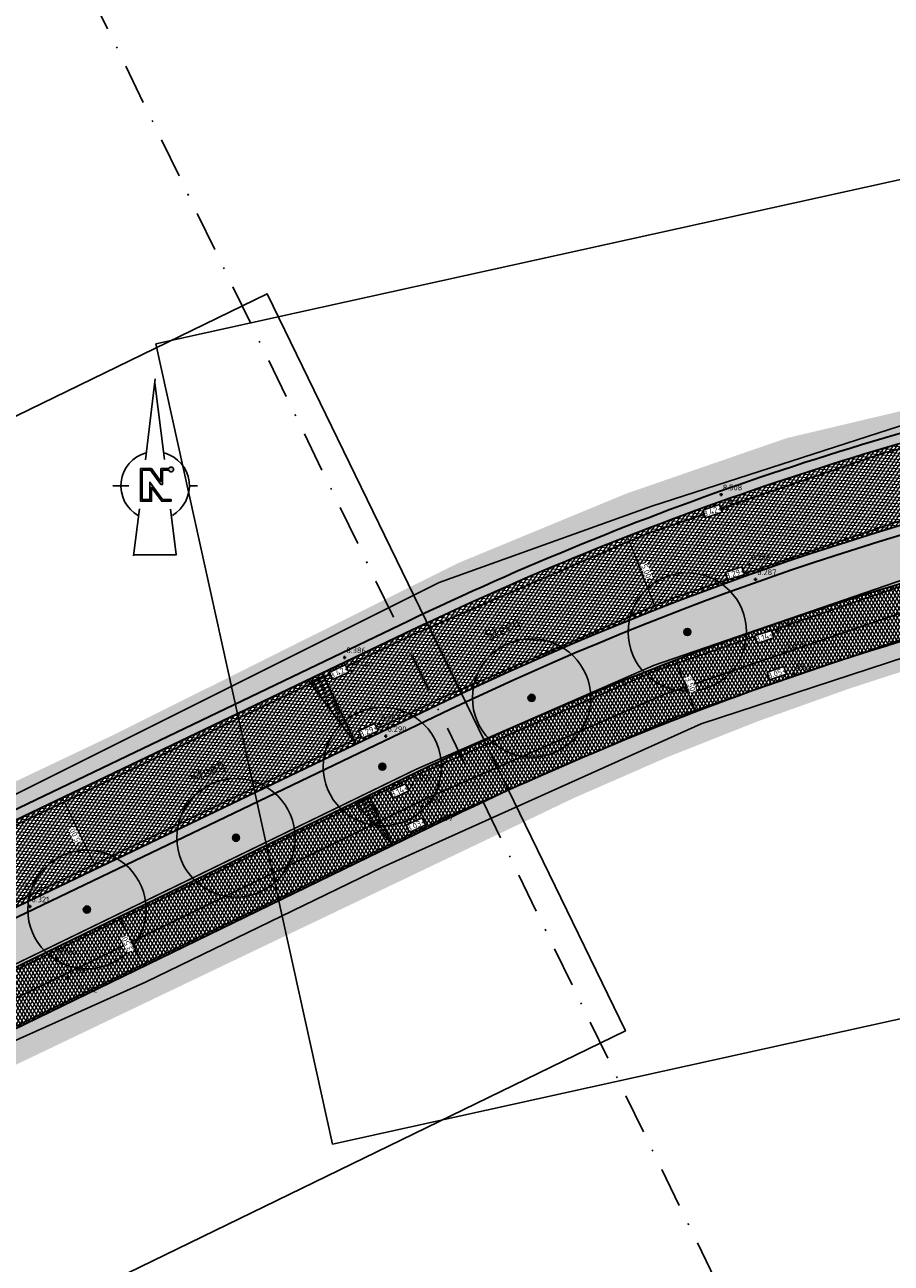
# Model space of a CAD drawing. Header units: metres. Extents: x 157685 to 160831, y 403691 to 406312.
# Tile 31 of 134: x 158818 to 158873, y 404314 to 404392. Entities that reach past the tile are written whole.
import ezdxf
from ezdxf.enums import TextEntityAlignment as Align

# ---------------------------------------------------------------- set-up
doc = ezdxf.new("R2010")
doc.units = ezdxf.units.M
doc.header["$PDMODE"] = 35
for name, pattern in [('DASHDOT2', [12.7, 6.35, -3.175, 0, -3.175]), ('VW-1-3_STREEP', [4, 1, -3]), ('VW-30-270_STREEP', [3, 0.3, -2.7])]:
    doc.linetypes.add(name, pattern=pattern)
doc.layers.get('Defpoints').update_dxf_attribs({"color": 171})
for name, color, linetype, lineweight in [('B-WE-GR-BOOM-S (ingemeten)', 90, 'Continuous', 25), ('B-WE-OG-HOOGTEPUNT-S', 7, 'Continuous', 25), ('B-WE-OG-HOOGTEPUNT-T18', 10, 'Continuous', 18), ('B-WE-OG-TOPOGRAFIE-T35', 7, 'Continuous', 35), ('N-WE-GR-DOORWORTELBARE RUIMTE-G', 80, 'Continuous', 35), ('N-WE-GR-GRAS-A', 62, 'Continuous', 18), ('N-WE-GW-HOOGTE_AFWERKHOOGTE-T25', 7, 'Continuous', 25), ('N-WE-VH-GESLOTENVERHARDING_ASFALT-A-200', 253, 'Continuous', 18), ('N-WE-VH-HALFVERHARDING_GRASBETONSTEEN-A-200', 132, 'Continuous', 18), ('N-WE-VH-HALFVERHARDING_GRASBETONSTEEN-G', 7, 'Continuous', 35), ('N-WE-VH-KANTVERHARDING-G', 7, 'Continuous', 30), ('N-WE-VH-M', 7, 'Continuous', 18), ('N-WE-VH-VERHARDING_ASFALT-A', 252, 'Continuous', 18), ('N-WE-VW-MARKERING_LANGS_STREEP_13_010-G', 7, 'VW-1-3_STREEP', 13), ('N-WE-VW-MARKERING_LANGS_STREEP_30270_010-G', 7, 'VW-30-270_STREEP', 13), ('N-WE-VW-MARKERING_LANGS_STREEP_DOORGETROKKEN_010-G', 7, 'Continuous', 13), ('X-XX-AL-BLADVERWIJZING_AS-G', 7, 'DASHDOT2', 25), ('X-XX-AL-ORIENTATIE-S', 7, 'Continuous', 25)]:
    doc.layers.add(name, color=color, linetype=linetype, lineweight=lineweight)
doc.layers.add('Iv-a-afwateringsprofiel', color=5, linetype='Continuous')
doc.styles.add('NLCS-ISO', font='NLCS-ISO.TTF')
doc.styles.add('NLCS-ISO-M200-T18', font='NLCS-ISO.TTF', dxfattribs={"height": 0.36})
doc.styles.add('NLCS-ISO-M200-T35', font='NLCS-ISO.TTF', dxfattribs={"height": 0.7000000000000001})
doc.dimstyles.new('NLCS-M200-T18-PIJL_L2_H2', dxfattribs={"dimscale": 0.2, "dimtxt": 0.36, "dimasz": 1.8, "dimexe": 2, "dimexo": 2, "dimgap": 0.7, "dimtad": 1, "dimzin": 0, "dimdsep": 46, "dimtxsty": 'NLCS-ISO-M200-T18', "dimcen": 0, "dimdle": 2, "dimclrd": 256, "dimclre": 256, "dimclrt": 256, "dimazin": 0, "dimtfac": 1, "dimtofl": 0, "dimtmove": 0, "dimatfit": 3, "dimfxl": 2, "dimfxlon": 1, "dimtfill": 1, "dimtfillclr": 256, "dimtolj": 1, "dimtzin": 0, "dimlwd": -1, "dimlwe": -1, "dimarcsym": 0})
pattern_1 = [(0, (0, 0), (1, 1), [0.12, -0.8]), (45, (0.4, 0.2), (-0.1131370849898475, 1.866761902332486), [0.12, -0.8]), (29.99999999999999, (0.08, 0.12), (0.2274613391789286, 1.286025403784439), [0.12, -0.8]), (15, (0.32, 0.48), (0.3856270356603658, 0.7244941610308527), [0.12, -0.8]), (135, (0.16, 2), (-0.02828427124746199, -0.6505382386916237), [0.12, -0.8]), (150, (1.2, 0.4), (0.2156921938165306, -0.5864101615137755), [0.12, -0.8]), (165, (0.24, 0.04), (0.1434520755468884, -0.7010146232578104), [0.12, -0.8]), (85, (0.4, 0.4), (-0.872677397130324, 1.040016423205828), [0.12, -0.8]), (99.99999999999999, (0, 0), (-1.112117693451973, 0.7787131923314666), [0.12, -0.7999999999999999])]
pattern_2 = [(45, (0, 0), (-0.1979898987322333, 0.1979898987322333), [0.14, -0.14]), (135, (0, 0), (-0.1979898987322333, -0.1979898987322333), [0.14, -0.14]), (45, (-0.098994, 0.098994), (-0.1979898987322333, 0.1979898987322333), [0.14, -0.14]), (135, (0.098994, 0.098994), (-0.1979898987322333, -0.1979898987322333), [0.14, -0.14])]

# ---------------------------------------------------------------- blocks, each defined once
blk = doc.blocks.new('Noordpijl Advin')
blk.add_hatch(color=256).paths.add_polyline_path([(2.177849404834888, 2.73513994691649), (0.9178477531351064, 2.73513994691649), (0.9178477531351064, 0.6877692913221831), (-0.5851211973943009, 2.73513994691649), (-2.319488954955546, 2.73513994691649), (-2.319488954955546, -2.44311867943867), (-0.5625231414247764, -2.44311867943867), (-0.5625231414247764, -0.2367687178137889), (1.043524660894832, -2.443118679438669), (2.539621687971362, -2.443118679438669), (2.539621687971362, -2.174601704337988), (1.180188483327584, -2.174601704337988), (-0.8310401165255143, 0.5883759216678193), (-0.8310401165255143, -2.174601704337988), (-2.050971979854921, -2.174601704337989), (-2.050971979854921, 2.466622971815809), (-0.7211052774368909, 2.466622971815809), (0.9137161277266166, 0.239640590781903), (1.186364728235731, 0.239640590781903), (1.186364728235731, 2.466622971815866), (2.181753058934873, 2.466622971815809, 5.5329464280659)])
for p, q in [((0.02856467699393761, 16.93314052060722), (-1.541224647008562, 4.143700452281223)), ((-2.497582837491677, -3.647972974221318), (-3.408174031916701, -11.06677200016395))]:
    blk.add_line(p, q)
for points in [[(-0.0514094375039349, 16.28157274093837), (1.458753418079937, 4.173447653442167)], [(-5.421043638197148, 0), (-6.698291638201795, 0)], [(-5.421043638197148, 0), (-4.143795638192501, 0)], [(5.421043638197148, 0), (6.698291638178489, 0)], [(2.439107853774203, -3.68680006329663), (3.33960511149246, -10.90677200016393), (-3.388535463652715, -10.90677200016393)]]:
    blk.add_lwpolyline(points)
blk.add_lwpolyline([(2.177849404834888, 2.73513994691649), (0.9178477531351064, 2.73513994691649), (0.9178477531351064, 0.6877692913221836), (-0.5851211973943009, 2.73513994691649), (-2.319488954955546, 2.73513994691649), (-2.319488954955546, -2.443118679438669), (-0.5625231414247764, -2.443118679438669), (-0.5625231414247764, -0.2367687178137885), (1.043524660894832, -2.443118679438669), (2.539621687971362, -2.443118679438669), (2.539621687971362, -2.174601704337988), (1.180188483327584, -2.174601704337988), (-0.8310401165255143, 0.5883759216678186), (-0.8310401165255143, -2.174601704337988), (-2.050971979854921, -2.174601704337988), (-2.050971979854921, 2.466622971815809), (-0.7211052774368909, 2.466622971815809), (0.9137161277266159, 0.239640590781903), (1.186364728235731, 0.239640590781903), (1.186364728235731, 2.466622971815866), (2.181753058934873, 2.466622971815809), (2.181753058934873, 2.466622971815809, 5.5329464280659)], format="xyb", close=True)
for start, end in [(105.0457757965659, 240.9591359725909), (300.1770492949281, 74.04173971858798)]:
    blk.add_arc((0, 0), 5.421043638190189, start, end)
for points in [[(-0.0514094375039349, 16.28157274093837), (0.02856467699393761, 16.93314052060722), (1.45875341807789, 4.173447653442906), (1.627851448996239, 4.110441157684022)], [(2.419406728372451, -3.700283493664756), (2.57340211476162, -3.594889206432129), (3.33960511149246, -10.90677200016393), (3.520800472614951, -11.06677200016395)], [(-3.408174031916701, -11.06677200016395), (-3.388535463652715, -10.90677200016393), (3.520800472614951, -11.06677200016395), (3.33960511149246, -10.90677200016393)]]:
    blk.add_solid(points)
blk = doc.blocks.new('*D739')
at = {"layer": 'Defpoints', "color": 0, "transparency": 16777216}
for p in [(158823.8648491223, 404335.9218917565), (158823.8648491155, 404335.9218917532), (158825.3945705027, 404332.7738840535)]:
    blk.add_point(p, dxfattribs=at)
at = {"layer": 'N-WE-VH-M', "transparency": 16777216}
for p, q in [((158823.8648491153, 404335.9218917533), (158823.5050768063, 404335.7470664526)), ((158825.2372277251, 404333.0976791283), (158824.0221918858, 404335.5980966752)), ((158825.3945704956, 404332.7738840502), (158825.0347981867, 404332.5990587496))]:
    blk.add_line(p, q, dxfattribs=at)
for points in [[(158823.9682260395, 404335.5718728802), (158824.0761577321, 404335.6243204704), (158823.8648491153, 404335.9218917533)], [(158825.1832618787, 404333.0714553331), (158825.2911935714, 404333.1239029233), (158825.3945704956, 404332.7738840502)]]:
    blk.add_solid(points, dxfattribs=at)
at = {"layer": 'N-WE-VH-M', "transparency": 16777216, "insert": (158824.3418919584, 404334.2080276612), "char_height": 0.36, "attachment_point": 5, "rotation": 115.9166546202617, "style": 'NLCS-ISO-M200-T18', "bg_fill": 3, "box_fill_scale": 1.1, "bg_fill_color": 256, "bg_fill_true_color": 13158600, "bg_fill_transparency": 0}
blk.add_mtext('\\A1;3.50', dxfattribs=at)
blk = doc.blocks.new('*D740')
at = {"layer": 'Defpoints', "color": 0, "transparency": 16777216}
for p in [(158820.2389297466, 404343.4874220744), (158820.238929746, 404343.4874220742), (158822.3999035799, 404338.978520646)]:
    blk.add_point(p, dxfattribs=at)
at = {"layer": 'N-WE-VH-M', "transparency": 16777216}
for p, q in [((158820.238929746, 404343.4874220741), (158819.8782176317, 404343.3145441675)), ((158822.2443134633, 404339.3031615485), (158820.394519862, 404343.1627811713)), ((158822.3999035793, 404338.9785206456), (158822.039191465, 404338.8056427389))]:
    blk.add_line(p, q, dxfattribs=at)
for points in [[(158820.3404130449, 404343.1368494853), (158820.4486266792, 404343.1887128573), (158820.238929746, 404343.4874220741)], [(158822.1902066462, 404339.2772298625), (158822.2984202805, 404339.3290932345), (158822.3999035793, 404338.9785206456)]]:
    blk.add_solid(points, dxfattribs=at)
at = {"layer": 'N-WE-VH-M', "transparency": 16777216, "insert": (158821.0308469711, 404341.0946690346), "char_height": 0.36, "attachment_point": 5, "rotation": 115.60692638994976, "style": 'NLCS-ISO-M200-T18', "bg_fill": 3, "box_fill_scale": 1.1, "bg_fill_color": 256, "bg_fill_true_color": 13158600, "bg_fill_transparency": 0}
blk.add_mtext('\\A1;5.00', dxfattribs=at)
blk = doc.blocks.new('*D747')
at = {"layer": 'Defpoints', "color": 0, "transparency": 16777216}
for p in [(158859.1276264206, 404352.1845872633), (158859.1276264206, 404352.1845872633), (158860.3752275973, 404348.9144968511)]:
    blk.add_point(p, dxfattribs=at)
at = {"layer": 'N-WE-VH-M', "transparency": 16777216}
for p, q in [((158859.1276264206, 404352.1845872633), (158858.753901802, 404352.0420042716)), ((158860.2469029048, 404349.2508490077), (158859.255951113, 404351.8482351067)), ((158860.3752275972, 404348.9144968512), (158860.0015029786, 404348.7719138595))]:
    blk.add_line(p, q, dxfattribs=at)
for points in [[(158859.3120098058, 404351.8696225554), (158859.1998924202, 404351.8268476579), (158859.1276264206, 404352.1845872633)], [(158860.3029615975, 404349.2722364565), (158860.190844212, 404349.229461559), (158860.3752275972, 404348.9144968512)]]:
    blk.add_solid(points, dxfattribs=at)
at = {"layer": 'N-WE-VH-M', "transparency": 16777216, "insert": (158860.0504067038, 404350.6636084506), "char_height": 0.36, "attachment_point": 5, "rotation": 290.88279637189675, "style": 'NLCS-ISO-M200-T18', "bg_fill": 3, "box_fill_scale": 1.1, "bg_fill_color": 256, "bg_fill_true_color": 13158600, "bg_fill_transparency": 0}
blk.add_mtext('\\A1;3.50', dxfattribs=at)
blk = doc.blocks.new('*D748')
at = {"layer": 'Defpoints', "color": 0, "transparency": 16777216}
for p in [(158856.0493731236, 404360.042768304), (158856.0493731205, 404360.0427683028), (158857.8730718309, 404355.3872207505)]:
    blk.add_point(p, dxfattribs=at)
at = {"layer": 'N-WE-VH-M', "transparency": 16777216}
for p, q in [((158856.0493731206, 404360.0427683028), (158855.6769293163, 404359.8968724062)), ((158857.7417655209, 404355.7224201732), (158856.1806794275, 404359.7075688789)), ((158857.8730718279, 404355.3872207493), (158857.5006280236, 404355.2413248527))]:
    blk.add_line(p, q, dxfattribs=at)
for points in [[(158856.2365459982, 404359.7294532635), (158856.1248128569, 404359.6856844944), (158856.0493731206, 404360.0427683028)], [(158857.7976320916, 404355.7443045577), (158857.6858989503, 404355.7005357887), (158857.8730718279, 404355.3872207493)]]:
    blk.add_solid(points, dxfattribs=at)
at = {"layer": 'N-WE-VH-M', "transparency": 16777216, "insert": (158857.2591775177, 404357.8317112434), "char_height": 0.36, "attachment_point": 5, "rotation": 291.3915668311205, "style": 'NLCS-ISO-M200-T18', "bg_fill": 3, "box_fill_scale": 1.1, "bg_fill_color": 256, "bg_fill_true_color": 13158600, "bg_fill_transparency": 0}
blk.add_mtext('\\A1;5.00', dxfattribs=at)
blk = doc.blocks.new('SGR-BOOM_01')
at = {"ltscale": 0.1}
h = blk.add_hatch(color=256, dxfattribs=at)
edge = h.paths.add_edge_path()
edge.add_arc((7.366995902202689e-12, -5.115907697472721e-12), 0.15, 0, 360)
for centre, radius in [((0, 0), 2.5), ((7.366995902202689e-12, -5.115907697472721e-12), 0.04499999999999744)]:
    blk.add_circle(centre, radius)
blk.add_circle((7.366995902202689e-12, -5.115907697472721e-12), 0.15, dxfattribs=at)
blk = doc.blocks.new('SOG-HOOGTEPUNT-SO')
for p, q in [((-0.5, 0), (0.5, 0)), ((0, 0.5), (0, -0.5))]:
    blk.add_line(p, q)
blk = doc.blocks.new('*U873')
h = blk.add_hatch()
h.set_pattern_fill('AMO-BODEM_LEEM', color=256, scale=0.1, angle=135, pattern_type=2)
h.set_pattern_definition([(270, (0.4999999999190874, -1.52950818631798), (0.25, -5.551115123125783e-17), [])])
h.paths.add_polyline_path([(3.499999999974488, 0), (3.499999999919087, 1), (0, 0)])
blk.add_lwpolyline([(3.499999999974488, 0), (3.499999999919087, 1), (0, 0)], close=True)
blk = doc.blocks.new('*U875')
h = blk.add_hatch()
h.set_pattern_fill('AMO-BODEM_LEEM', color=256, scale=0.1, angle=135, pattern_type=2)
h.set_pattern_definition([(270, (2.000263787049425, -1.52950818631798), (0.25, -5.551115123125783e-17), [])])
h.paths.add_polyline_path([(5.000263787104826, 0), (5.000263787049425, 1), (0, 0)])
blk.add_lwpolyline([(5.000263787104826, 0), (5.000263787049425, 1), (0, 0)], close=True)

msp = doc.modelspace()

# ---------------------------------------------------------------- hatches: boundary and pattern name
at = {"layer": 'N-WE-GR-GRAS-A'}
h = msp.add_hatch(dxfattribs=at)
h.set_pattern_fill('AGR-GRAS_01-SO', color=256, scale=0.04, pattern_type=2)
h.set_pattern_definition(pattern_1)
edge = h.paths.add_edge_path()
edge.add_arc((158979.4477217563, 404304.7082123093), 83.19999993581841, 99.21373528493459, 102.0033148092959)
edge.add_line((158962.1447608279, 404386.0890917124), (158892.9417165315, 404371.3753459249))
edge.add_line((158892.9417165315, 404371.3753459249), (158892.9625133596, 404371.2775323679))
edge.add_line((158892.9625133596, 404371.2775323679), (158887.6708129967, 404370.1524267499))
edge.add_arc((158929.9091707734, 404171.4930923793), 203.1000000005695, 102.0033148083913, 115.6069263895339)
edge.add_line((158842.130413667, 404354.6446684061), (158796.4813021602, 404332.7664931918))
edge.add_arc((158794.5796451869, 404336.7343264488), 4.399999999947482, 168.020926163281, 295.60692639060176, ccw=False)
edge.add_line((158790.2754619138, 404337.6475659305), (158790.9398447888, 404340.7788646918))
edge.add_line((158790.9398447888, 404340.7788646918), (158792.0047903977, 404340.6161504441))
edge.add_line((158792.0047903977, 404340.6161504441), (158791.301, 404337.375))
edge.add_line((158791.301, 404337.375), (158792.191, 404334.795))
edge.add_line((158792.191, 404334.795), (158794.255, 404333.346))
edge.add_line((158794.255, 404333.346), (158796.807, 404334.301))
edge.add_line((158796.807, 404334.301), (158806.4487625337, 404339.3688569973))
edge.add_line((158806.4487625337, 404339.3688569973), (158823.3260918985, 404347.3848183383))
edge.add_line((158823.3260918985, 404347.3848183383), (158845.329, 404358.344))
edge.add_line((158845.329, 404358.344), (158855.998, 404362.748))
edge.add_line((158855.998, 404362.748), (158866.173, 404366.263))
edge.add_line((158866.173, 404366.263), (158880.3881581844, 404369.6229488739))
edge.add_line((158880.3881581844, 404369.6229488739), (158894.01873577, 404372.7578271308))
edge.add_line((158894.01873577, 404372.7578271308), (158908.4668793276, 404376.0250619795))
edge.add_line((158908.4668793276, 404376.0250619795), (158928.6186781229, 404380.4323525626))
edge.add_line((158928.6186781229, 404380.4323525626), (158949.2322887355, 404384.9406435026))
edge.add_line((158949.2322887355, 404384.9406435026), (158963.833, 404388.067))
edge.add_line((158963.833, 404388.067), (158966.051, 404389.184))
edge.add_line((158966.051, 404389.184), (158967.351, 404390.664))
edge.add_line((158967.351, 404390.664), (158969.3800953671, 404391.1589861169))
edge.add_line((158969.3800953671, 404391.1589861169), (158966.1259187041, 404386.834758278))
h = msp.add_hatch(dxfattribs=at)
h.set_pattern_fill('AGR-GRAS_01-SO', color=256, scale=0.04, pattern_type=2)
h.set_pattern_definition(pattern_1)
edge = h.paths.add_edge_path()
edge.add_line((158894.272713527, 404365.1152782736), (158894.2519166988, 404365.2130918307))
edge.add_line((158894.2519166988, 404365.2130918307), (158888.9602163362, 404364.0879862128))
edge.add_arc((158929.9091707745, 404171.4930923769), 196.9000000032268, 102.0033148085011, 115.6069263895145)
edge.add_line((158844.8100212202, 404349.0536306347), (158810.0170058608, 404332.3784389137))
edge.add_line((158810.0170058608, 404332.3784389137), (158809.8058306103, 404331.7785428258))
edge.add_line((158809.8058306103, 404331.7785428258), (158810.8509035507, 404329.5979838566))
edge.add_line((158810.8509035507, 404329.5979838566), (158842.7243517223, 404345.0863497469))
edge.add_arc((158931.6667234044, 404162.0521875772), 203.5000000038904, 102.00331480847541, 115.91665461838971, ccw=False)
edge.add_line((158889.3451783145, 404361.1027761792), (158945.0000535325, 404372.935950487))
edge.add_line((158945.0000535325, 404372.935950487), (158944.5944541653, 404374.8436027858))
edge.add_line((158944.5944541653, 404374.8436027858), (158944.469673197, 404375.430484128))
edge.add_line((158944.469673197, 404375.430484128), (158943.4680046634, 404375.5750349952))
edge.add_line((158943.4680046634, 404375.5750349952), (158894.272713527, 404365.1152782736))
h = msp.add_hatch(dxfattribs=at)
h.set_pattern_fill('AGR-GRAS_01-SO', color=256, scale=0.04, pattern_type=2)
h.set_pattern_definition(pattern_1)
h.paths.add_polyline_path([(158839.1231677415, 404336.9936587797), (158852.693400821, 404343.4698210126), (158858.6172461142, 404346.0572242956), (158864.3529805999, 404348.3275266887), (158870.1535678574, 404350.3978983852), (158874.3343356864, 404351.7540334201), (158879.39, 404353.246), (158883.3062980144, 404354.2928230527), (158887.7758792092, 404355.3742954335), (158893.9650826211, 404356.6814585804), (158900.933295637, 404358.1160956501), (158910.408880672, 404360.0669581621), (158926.8258105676, 404363.4469260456), (158943.7461032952, 404367.0804489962), (158946.7383302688, 404367.7415511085), (158946.3343865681, 404369.6414163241), (158890.0730672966, 404357.6793016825, 0.06078308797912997), (158844.2540731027, 404341.9383420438), (158812.0308130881, 404326.2799909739), (158813.327416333, 404323.574610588), (158813.56, 404324.779), (158821.1677117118, 404328.4141364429)])
at = {"layer": 'N-WE-VH-GESLOTENVERHARDING_ASFALT-A-200', "true_color": 0xcf7363}
h = msp.add_hatch(dxfattribs=at)
h.set_pattern_fill('AVH-ASFALT-SO', color=23, scale=0.2, angle=90, pattern_type=2)
h.set_pattern_definition([(61.97232081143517, (158667.0163132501, 404201.6964051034), (-0.176544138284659, 0.09397961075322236), []), (121.9723208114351, (158667.0163132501, 404201.6964051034), (-0.1696607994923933, -0.1059019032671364), [])])
edge = h.paths.add_edge_path()
edge.add_line((158670.5943528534, 404104.0465311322), (158673.4894519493, 404104.1462299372))
edge.add_line((158673.4894519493, 404104.1462299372), (158673.4571584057, 404105.1457106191))
edge.add_line((158673.4571584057, 404105.1457106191), (158673.3487779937, 404115.1479061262))
edge.add_line((158673.3487779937, 404115.1479061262), (158669.6324698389, 404223.0637479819))
edge.add_arc((158721.1019596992, 404224.8362077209), 51.50000000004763, 115.9166546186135, 181.9723208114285, ccw=False)
edge.add_line((158698.5932022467, 404271.1568924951), (158844.2540731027, 404341.9383420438))
edge.add_arc((158931.6667234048, 404162.0521875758), 200.0000000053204, 102.00331480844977, 115.9166546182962, ccw=False)
edge.add_line((158890.0730672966, 404357.6793016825), (158896.0895711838, 404358.9585128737))
edge.add_line((158896.0895711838, 404358.9585128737), (158896.1344402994, 404362.5462889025))
edge.add_line((158896.1344402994, 404362.5462889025), (158889.3451783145, 404361.1027761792))
edge.add_arc((158931.666723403, 404162.0521875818), 203.4999999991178, 102.003314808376, 115.9166546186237)
edge.add_line((158842.7243517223, 404345.0863497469), (158697.0634808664, 404274.3049001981))
edge.add_arc((158721.1019596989, 404224.836207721), 54.99999999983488, 115.9166546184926, 181.9723208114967)
edge.add_line((158666.1345433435, 404222.943289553), (158669.8508514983, 404115.0274476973))
edge.add_line((158669.8508514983, 404115.0274476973), (158670.5576603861, 404105.0458603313))
edge.add_line((158670.5576603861, 404105.0458603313), (158670.5943528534, 404104.0465311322))
at = {"layer": 'N-WE-VH-HALFVERHARDING_GRASBETONSTEEN-A-200'}
h = msp.add_hatch(dxfattribs=at)
h.set_pattern_fill('AVH-GRASBETONSTEEN_02-SO', color=256, scale=0.2, pattern_type=2)
h.set_pattern_definition(pattern_2)
edge = h.paths.add_edge_path()
edge.add_line((158893.090022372, 404370.6912310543), (158892.9652414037, 404371.2781123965))
edge.add_line((158892.9652414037, 404371.2781123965), (158887.6708129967, 404370.1524267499))
edge.add_arc((158929.9091707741, 404171.4930923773), 203.1000000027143, 102.0033148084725, 115.6069263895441)
edge.add_line((158842.1304136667, 404354.6446684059), (158796.4813021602, 404332.7664931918))
edge.add_arc((158794.5796451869, 404336.7343264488), 4.399999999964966, 168.020926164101, 295.60692638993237, ccw=False)
edge.add_line((158790.2754619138, 404337.6475659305), (158790.9398447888, 404340.7788646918))
edge.add_line((158790.9398447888, 404340.7788646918), (158790.3527193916, 404340.9024956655))
edge.add_line((158790.3527193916, 404340.9024956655), (158789.6885278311, 404337.7720985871))
edge.add_arc((158794.5796451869, 404336.7343264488), 4.999999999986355, 168.0209261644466, 295.606926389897)
edge.add_line((158796.7406190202, 404332.2254250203), (158842.3897305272, 404354.1036002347))
edge.add_arc((158929.9091707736, 404171.4930923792), 202.5000000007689, 102.00331480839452, 115.60692638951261, ccw=False)
edge.add_line((158887.7955939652, 404369.5655454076), (158893.090022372, 404370.6912310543))
h = msp.add_hatch(dxfattribs=at)
h.set_pattern_fill('AVH-GRASBETONSTEEN_02-SO', color=256, scale=0.2, pattern_type=2)
h.set_pattern_definition(pattern_2)
h.paths.add_polyline_path([(158789.5054593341, 404322.547903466), (158789.2432175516, 404323.0875698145), (158769.6049549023, 404313.6755717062), (158769.7841281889, 404313.0960932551)])
edge = h.paths.add_edge_path()
edge.add_line((158810.2987571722, 404333.1788239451), (158810.0170058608, 404332.3784389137))
edge.add_line((158810.0170058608, 404332.3784389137), (158844.8100212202, 404349.0536306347))
edge.add_arc((158929.9091707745, 404171.4930923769), 196.9000000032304, 102.00331480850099, 115.60692638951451, ccw=False)
edge.add_line((158888.9602163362, 404364.0879862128), (158894.254644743, 404365.2136718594))
edge.add_line((158894.254644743, 404365.2136718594), (158894.1298637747, 404365.8005532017))
edge.add_line((158894.1298637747, 404365.8005532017), (158888.8354353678, 404364.6748675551))
edge.add_arc((158929.9091707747, 404171.4930923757), 197.5000000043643, 102.0033148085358, 115.6069263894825)
edge.add_line((158844.5507043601, 404349.5946988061), (158810.2987571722, 404333.1788239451))
h.paths.add_polyline_path([(158805.3823861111, 404330.1572122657), (158804.5820010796, 404330.4389635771), (158792.3994946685, 404324.6002736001), (158792.6537769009, 404324.0769871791), (158792.661736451, 404324.0606072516)])
at = {"layer": 'N-WE-VH-VERHARDING_ASFALT-A'}
h = msp.add_hatch(dxfattribs=at)
h.set_pattern_fill('AVH-ASFALT', color=256, scale=0.2, angle=90, pattern_type=2)
h.set_pattern_definition([(355.6069263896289, (158032.0825950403, 404235.7707012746), (0.01531969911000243, 0.199412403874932), []), (55.60692638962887, (158032.0825950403, 404235.7707012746), (-0.1650363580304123, 0.112973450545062), [])])
h.paths.add_polyline_path([(158888.8354353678, 404364.6748675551), (158896.1805913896, 404366.2365728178), (158896.2446901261, 404371.3619671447), (158887.7955939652, 404369.5655454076, 0.05942676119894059), (158842.3897305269, 404354.1036002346), (158796.7406190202, 404332.2254250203), (158798.9015928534, 404327.7165235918), (158844.5507043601, 404349.5946988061, -0.0594267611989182)])

# ---------------------------------------------------------------- linework, layer by layer
at = {"layer": 'Defpoints'}
for points in [[(158837.3481764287, 404321.5239028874), (159026.7695974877, 404363.3274390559), (159015.5814816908, 404414.022833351), (158826.1600606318, 404372.2192971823)], [(158681.4672968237, 404243.8870718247), (158855.9204774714, 404328.706688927), (158833.2200299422, 404375.395956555), (158658.7668492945, 404290.5763394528)]]:
    msp.add_lwpolyline(points, close=True, dxfattribs=at)
for points in [[(158946.5888085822, 404383.5281006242), (158899.7863754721, 404373.1724134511), (158878.6387540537, 404368.8953789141), (158877.13, 404368.8736094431), (158876.7414014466, 404368.784236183), (158874.6672551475, 404367.4514454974), (158857.607459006, 404361.9442780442), (158844.1274383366, 404357.0988629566), (158802.2237081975, 404336.1876589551), (158795.2969153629, 404333.1502264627), (158793.9160665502, 404333.0835855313), (158790.913181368, 404334.741660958), (158790.7979396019, 404334.4641113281), (158790.1657714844, 404334.1721191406), (158783.2590332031, 404332.2331542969), (158782.4670410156, 404331.7961425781), (158781.6458822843, 404331.0681979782), (158778.859177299, 404326.697496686), (158773.1749200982, 404322.0851463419), (158772.081, 404321.31), (158771.3172806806, 404321.0866345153), (158752.1555667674, 404314.0847884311), (158730.8909516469, 404304.5184384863)], [(158720.5346733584, 404280.5712301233), (158745.8937870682, 404292.6865762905), (158746.131, 404294.382), (158747.971048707, 404294.4577069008), (158749.034, 404295.758), (158753.2287407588, 404296.9951694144), (158782.092151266, 404310.7102549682), (158807.8569321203, 404322.7629962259), (158810.862, 404320.059), (158812.731014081, 404321.8766702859), (158814.488, 404321.42), (158813.56, 404324.779), (158816.3058372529, 404327.6728169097), (158825.5384351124, 404331.8018225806), (158840.5260975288, 404339.0841256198), (158860.7170820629, 404348.152352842), (158879.7006536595, 404354.3686648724), (158909.5103047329, 404361.2417463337), (158945.242380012, 404368.3346512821), (158946.725, 404367.739)]]:
    msp.add_lwpolyline(points, dxfattribs=at)
at = {"layer": 'N-WE-GR-DOORWORTELBARE RUIMTE-G', "const_width": 0.1}
msp.add_lwpolyline([(158944.7628327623, 404373.089983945), (158889.3035846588, 404361.2984032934, 0.0607830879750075), (158842.6369390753, 404345.266235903), (158810.9443521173, 404329.8657564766)], format="xyb", dxfattribs=at)
at = {"layer": 'N-WE-VH-HALFVERHARDING_GRASBETONSTEEN-G'}
for points in [[(158892.9625133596, 404371.2775323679), (158887.6708129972, 404370.15242675, 0.05942676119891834), (158842.1304136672, 404354.6446684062), (158796.4813021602, 404332.7664931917)], [(158894.2519166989, 404365.2130918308), (158888.9602163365, 404364.0879862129, 0.05942676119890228), (158844.8100212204, 404349.0536306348), (158810.0170058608, 404332.3784389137)]]:
    msp.add_lwpolyline(points, format="xyb", dxfattribs=at)
at = {"layer": 'N-WE-VH-KANTVERHARDING-G'}
for points in [[(158796.7406190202, 404332.2254250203), (158842.3897305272, 404354.1036002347, -0.05942676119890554), (158887.7955939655, 404369.5655454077), (158962.2903386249, 404385.4043968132, -0.04343754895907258), (158976.4902088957, 404387.1551837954, -0.08918120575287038), (159005.3937677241, 404383.0220213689), (159140.9446447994, 404338.1128370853, 0.1551991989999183), (159193.9829404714, 404337.4771089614), (159199.1265359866, 404339.0454467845), (159205.583190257, 404341.0141504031, 0.04438709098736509), (159246.2350166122, 404357.4716423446), (159334.0188464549, 404402.4376224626, 0.08581840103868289), (159378.2814496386, 404435.7109974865), (159382.0195001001, 404439.6837153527)], [(159200.5848081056, 404334.2628280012), (159195.4412125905, 404332.6944901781, -0.1551991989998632), (159139.3721571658, 404333.3665456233), (159003.8212800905, 404378.2757299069, 0.1331344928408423), (158963.3301800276, 404380.5137189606), (158888.8354353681, 404364.6748675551, 0.0594267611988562), (158844.5507043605, 404349.5946988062), (158701.0562068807, 404280.8223250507)], [(159149.0702026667, 404326.2663017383), (159006.9274350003, 404373.096638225, 0.1327104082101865), (158958.2248684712, 404375.7477713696), (158889.3451783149, 404361.1027761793, 0.06078308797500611), (158842.7243517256, 404345.0863497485), (158795.7583828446, 404322.2640273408)], [(159237.4495382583, 404339.4471754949, -0.02105768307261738), (159225.5449052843, 404335.2315376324), (159184.379560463, 404322.5774390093, -0.1553543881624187), (159147.9750009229, 404322.9420675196), (159005.8322332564, 404369.7724040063, 0.1327104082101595), (158958.952757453, 404372.3242968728), (158890.0730672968, 404357.6793016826, 0.06078308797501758), (158844.2540731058, 404341.9383420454), (158698.5932022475, 404271.1568924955, 0.2964777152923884), (158669.6324698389, 404223.0637479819), (158673.3487779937, 404115.1479061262)]]:
    msp.add_lwpolyline(points, format="xyb", dxfattribs=at)
at = {"layer": 'N-WE-VW-MARKERING_LANGS_STREEP_13_010-G', "const_width": 0.1, "flags": 128}
for points in [[(158799.755988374, 404333.3379209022), (158842.5193889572, 404353.833066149, -0.05942676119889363), (158887.8579844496, 404369.2721047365), (158962.3527291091, 404385.1109561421, -0.04343754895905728), (158976.500963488, 404386.8553766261, -0.08918120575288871), (159005.2994184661, 404382.7372438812), (159140.8502955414, 404337.8280595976, 0.1551991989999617), (159194.0704367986, 404337.1901518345), (159205.7540358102, 404340.7526233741, 0.04429900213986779), (159246.3717878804, 404357.2046336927), (159334.1556177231, 404402.1706138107, 0.08581840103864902), (159378.4999364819, 404435.5054166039), (159382.2379869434, 404439.47813447), (159394.5189403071, 404452.5300617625, 0.020166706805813), (159486.8788316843, 404558.9796993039), (159510.3262974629, 404588.3144610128, 0.04516852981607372), (159559.818063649, 404663.1929388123), (159604.7144226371, 404746.6068243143, -0.04078858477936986), (159689.1007017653, 404876.7382887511), (159704.5921946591, 404896.8300072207, -0.04762168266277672), (159743.8260585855, 404938.7759786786), (159774.6323000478, 404965.9932373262)], [(159777.5456031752, 404962.6958649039), (159746.7393164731, 404935.4785662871, 0.04762168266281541), (159708.0766934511, 404894.1433237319), (159692.5852005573, 404874.0516052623, 0.0407885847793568), (159608.588860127, 404744.5214624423), (159563.6925011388, 404661.1075769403, -0.04516852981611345), (159513.7632826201, 404585.5672564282), (159490.3158168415, 404556.2324947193, -0.02016670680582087), (159397.7234140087, 404449.5148754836), (159385.442460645, 404436.4629481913), (159381.7044101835, 404432.4902303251, -0.0858184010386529), (159336.1615963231, 404398.2544869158), (159248.3777664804, 404353.2885067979, -0.04425765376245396), (159207.0786106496, 404336.5565294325), (159195.3537162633, 404332.9814473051, -0.1551991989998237), (159139.4665064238, 404333.6513231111), (159003.9156293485, 404378.5605073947, 0.1331344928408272), (158963.2677895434, 404380.8071596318), (158888.773044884, 404364.9683082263, 0.05942676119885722), (158844.4210459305, 404349.8652328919), (158801.657699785, 404329.3701137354)]]:
    msp.add_lwpolyline(points, format="xyb", dxfattribs=at)
at = {"layer": 'N-WE-VW-MARKERING_LANGS_STREEP_30270_010-G', "const_width": 0.1, "flags": 128}
msp.add_lwpolyline([(159792.9871328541, 404962.7455764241, -0.09940442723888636), (159785.5967136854, 404958.4193337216), (159783.6244482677, 404957.7405952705, 0.09611741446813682), (159776.4467524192, 404953.6013963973), (159774.3453758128, 404951.7778186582), (159747.1079871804, 404928.1411723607, 0.04303694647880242), (159722.9744164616, 404903.2545412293), (159705.8202405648, 404882.2148826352, 0.04733888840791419), (159621.619079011, 404756.2972414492), (159568.4059650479, 404657.6763154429, -0.04953312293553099), (159507.7779479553, 404567.8643318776), (159457.899327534, 404507.7702041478, -0.01820139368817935), (159404.6443108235, 404448.1626001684), (159370.7686374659, 404412.9162002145, -0.104938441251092), (159347.3198101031, 404397.0073928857), (159322.0529414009, 404386.7097332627, 0.021599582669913), (159317.9911116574, 404384.8459317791), (159267.2691173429, 404358.8643336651, 0.07166867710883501), (159259.8806427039, 404353.6287927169, -0.07321687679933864), (159252.3178094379, 404348.3046160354), (159248.2443944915, 404346.2496481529, -0.0422747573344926), (159225.0307065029, 404336.9042897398), (159183.8653616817, 404324.2501911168, -0.1553543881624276), (159148.5226017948, 404324.604184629), (159006.3798341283, 404371.4345211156, 0.1327104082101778), (158958.5888129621, 404374.0360341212), (158889.7091228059, 404359.3910389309, 0.06078308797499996), (158843.4892124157, 404343.5123458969), (158697.8283415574, 404272.730896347, 0.2964777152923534), (158667.8835065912, 404223.0035187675), (158671.599814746, 404115.0876769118), (158672.0481688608, 404104.0965963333)], format="xyb", dxfattribs=at)
at = {"layer": 'N-WE-VW-MARKERING_LANGS_STREEP_DOORGETROKKEN_010-G', "const_width": 0.1, "flags": 128}
for points in [[(159149.0232654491, 404326.1238345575), (159006.8804977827, 404372.9541710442, 0.1327104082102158), (158958.2560637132, 404375.6010510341), (158889.376373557, 404360.9560558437, 0.0607830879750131), (158842.7899112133, 404344.9514351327), (158795.8239423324, 404322.129112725)], [(159237.393559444, 404339.5863386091, -0.0210576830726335), (159225.500831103, 404335.3749163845), (159184.3354862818, 404322.7208177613, -0.1553543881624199), (159148.0219381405, 404323.0845347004), (159005.879170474, 404369.9148711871, 0.1327104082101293), (158958.9215622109, 404372.4710172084), (158890.0418720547, 404357.8260220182, 0.06078308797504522), (158844.1885136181, 404342.0732566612), (158698.5276427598, 404271.2918071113, 0.296477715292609), (158669.4825587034, 404223.0585854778), (158673.1988668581, 404115.1427436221)]]:
    msp.add_lwpolyline(points, format="xyb", dxfattribs=at)
at = {"layer": 'X-XX-AL-BLADVERWIJZING_AS-G', "ltscale": 0.4, "extrusion": (5.890497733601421e-07, 2.738022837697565e-05, 0.9999999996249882), "elevation": 19.08160598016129}
msp.add_lwpolyline([(158870.6623653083, 404294.3545102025), (158811.7849170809, 404415.451018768)], dxfattribs=at)

# ---------------------------------------------------------------- block references
at = {"layer": 'B-WE-GR-BOOM-S (ingemeten)', "xscale": 1.5, "yscale": 1.5, "zscale": 1.5}
for p in [(158859.8505762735, 404353.9711388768, 8.478365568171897), (158849.9733369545, 404349.7983788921, 8.605224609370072), (158840.5170948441, 404345.4430888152, 8.459540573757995), (158831.2371466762, 404340.934663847, 8.58383880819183), (158821.7829445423, 404336.392103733, 8.357908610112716)]:
    msp.add_blockref('SGR-BOOM_01', p, dxfattribs=at)
at = {"layer": 'B-WE-OG-HOOGTEPUNT-S', "xscale": 0.2, "yscale": 0.2, "zscale": 0.2}
for p in [(158861.9933546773, 404362.6755587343, 8.507777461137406), (158862.3684674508, 404361.7524078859, 8.505602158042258), (158863.7968471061, 404358.2371719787, 8.371817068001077), (158864.1752559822, 404357.3059094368, 8.286946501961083), (158865.5148887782, 404354.0090791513, 8.105069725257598), (158866.0586426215, 404352.6709033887, 8.071073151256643), (158838.126043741, 404352.3627626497, 8.386253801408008), (158838.5865971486, 404351.4810182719, 8.419957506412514), (158866.5933814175, 404351.3549136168, 8.033842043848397), (158840.3197311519, 404348.1628772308, 8.343117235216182), (158840.7315370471, 404347.3744615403, 8.289523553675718), (158842.3583651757, 404344.2598465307, 8.036561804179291), (158843.0463567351, 404342.9426644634, 8.008407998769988), (158843.6833819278, 404341.7230591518, 7.977229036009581), (158818.1636169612, 404336.5806069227, 8.32061407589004), (158819.8650837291, 404333.3438380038, 8.012807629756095), (158820.5324301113, 404332.0743180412, 7.996151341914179), (158821.1642774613, 404330.8723293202, 7.972232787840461)]:
    msp.add_blockref('SOG-HOOGTEPUNT-SO', p, dxfattribs=at)
at = {"layer": 'Iv-a-afwateringsprofiel'}
for name, p, rotation in [('*U875', (158838.8634453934, 404346.8689754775), 115.6069263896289), ('*U873', (158841.182677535, 404340.4458490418), 115.9166546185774)]:
    msp.add_blockref(name, p, dxfattribs=dict(at, rotation=rotation))
at = {"layer": 'X-XX-AL-ORIENTATIE-S', "xscale": 0.4, "yscale": 0.4, "zscale": 0.4}
msp.add_blockref('Noordpijl Advin', (158826.112356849, 404363.2319707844), dxfattribs=at)

# ---------------------------------------------------------------- texts
at = {"layer": 'B-WE-OG-HOOGTEPUNT-T18', "style": 'NLCS-ISO'}
for s, p in [('8.508', (158862.0956727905, 404362.9474033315, 8.507777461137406)), ('8.506', (158862.470785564, 404362.0242524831, 8.505602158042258)), ('8.372', (158863.8991652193, 404358.5090165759, 8.371817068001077)), ('8.287', (158864.2775740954, 404357.577754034, 8.286946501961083)), ('8.105', (158865.6172068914, 404354.2809237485, 8.105069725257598)), ('8.386', (158838.2283618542, 404352.6346072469, 8.386253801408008)), ('8.071', (158866.1609607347, 404352.9427479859, 8.071073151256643)), ('8.420', (158838.6889152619, 404351.7528628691, 8.419957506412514)), ('8.034', (158866.6956995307, 404351.626758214, 8.033842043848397)), ('8.343', (158840.4220492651, 404348.434721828, 8.343117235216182)), ('8.290', (158840.8338551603, 404347.6463061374, 8.289523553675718)), ('8.037', (158842.4606832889, 404344.5316911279, 8.036561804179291)), ('8.008', (158843.1486748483, 404343.2145090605, 8.008407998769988)), ('7.977', (158843.785700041, 404341.994903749, 7.977229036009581)), ('8.371', (158817.8362559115, 404337.669847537, 8.370632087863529)), ('8.321', (158818.2659350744, 404336.8524515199, 8.32061407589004)), ('8.013', (158819.9674018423, 404333.615682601, 8.012807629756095)), ('7.996', (158820.6347482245, 404332.3461626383, 7.996151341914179)), ('7.972', (158821.2665955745, 404331.1441739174, 7.972232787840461))]:
    msp.add_text(s, height=0.3599999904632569, rotation=359.8908317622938, dxfattribs=at).set_placement(p)
at = {"layer": 'B-WE-OG-TOPOGRAFIE-T35', "style": 'NLCS-ISO-M200-T35'}
for p in [(158848.1666186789, 404354.1004401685), (158829.4490464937, 404345.0840432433)]:
    msp.add_text('Steeg', height=0.7000000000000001, rotation=25.8, dxfattribs=at).set_placement(p, align=Align.MIDDLE)

# ---------------------------------------------------------------- next in the draw order: texts
at = {"layer": 'N-WE-GW-HOOGTE_AFWERKHOOGTE-T25', "attachment_point": 5, "style": 'NLCS-ISO-M200-T18', "bg_fill": 19, "box_fill_scale": 1.2, "bg_fill_color": 256, "bg_fill_transparency": 0}
for s, insert, char_height, width, rotation in [('8.42+', (158861.4384570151, 404361.6297427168), 0.3599999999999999, 0.9778270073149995, 18.221882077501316), ('8.29+', (158862.8619555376, 404357.6855771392), 0.3599999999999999, 0.9778270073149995, 18.221882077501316), ('8.14+', (158864.7230369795, 404353.6580929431), 0.3599999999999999, 0.9778270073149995, 18.221882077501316), ('8.42+', (158837.7665541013, 404351.4267447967), 0.36, 0.9778270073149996, 25.325472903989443), ('8.05+', (158865.5182850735, 404351.3651202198), 0.3599999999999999, 0.9778270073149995, 18.221882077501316), ('8.29+', (158839.6277846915, 404347.7013476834), 0.36, 0.9778270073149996, 25.325472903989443), ('8.14+', (158841.5889648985, 404343.8952760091), 0.36, 0.9778270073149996, 25.325472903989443), ('8.03+', (158842.6318631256, 404341.7402576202), 0.36, 0.9778270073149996, 25.325472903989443)]:
    msp.add_mtext(s, dxfattribs=dict(at, insert=insert, char_height=char_height, width=width, rotation=rotation))

# ---------------------------------------------------------------- next in the draw order: dimensions: what is measured, and where the dimension line sits
at = {"layer": 'N-WE-VH-M'}
for p1, p2, distance, picture, middle in [((158857.873071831, 404355.3872207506), (158856.0493731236, 404360.0427683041), 3.360783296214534e-09, '*D748', (158857.2591775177, 404357.8317112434)), ((158860.3752275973, 404348.9144968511), (158859.1276264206, 404352.1845872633), 0, '*D747', (158860.0504067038, 404350.6636084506)), ((158822.3999035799, 404338.978520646), (158820.2389297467, 404343.4874220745), 7.556714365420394e-10, '*D740', (158821.0308469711, 404341.0946690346)), ((158825.3945705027, 404332.7738840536), (158823.8648491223, 404335.9218917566), 7.600934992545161e-09, '*D739', (158824.3418919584, 404334.2080276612))]:
    dim = msp.add_aligned_dim(p1=p1, p2=p2, distance=distance, dimstyle='NLCS-M200-T18-PIJL_L2_H2', dxfattribs=at)
    dim.commit()
    dim.dimension.update_dxf_attribs({"geometry": picture, "text_midpoint": middle})

doc.saveas('drawing.dxf')
